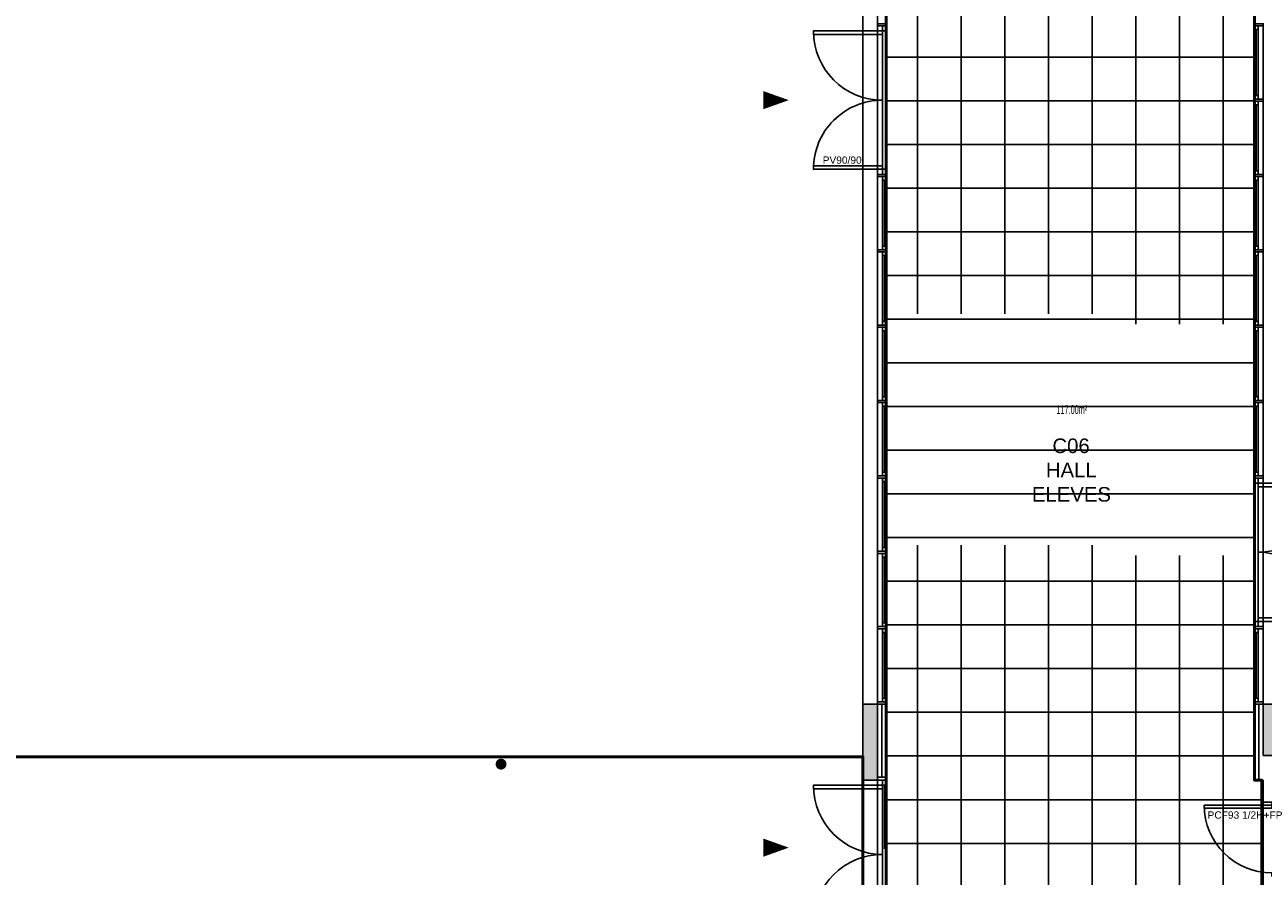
# Model space of a CAD drawing. Header units: millimetres. Extents: x -5134.9 to -5068.1, y -904.9 to -856.8.
# Tile 5 of 14: x -5108.9 to -5091.9, y -893.3 to -881.6. Entities that reach past the tile are written whole.
import ezdxf

# ---------------------------------------------------------------- set-up
doc = ezdxf.new("R2010")
doc.units = ezdxf.units.MM
doc.linetypes.add('CACHE', pattern=[9.525, 6.35, -3.175])
for name, color, linetype in [('D-CLDOUB', 2, 'Continuous'), ('D-ISOLAT', 104, 'Continuous'), ('H-FX PLAF 1', 91, 'Continuous'), ('H-PAROIS', 9, 'Continuous'), ('O-MENUISEXT', 1, 'Continuous'), ('O-MENUISINT', 6, 'Continuous'), ('R-TEXTE2', 1, 'Continuous'), ('S-ELTVUS', 195, 'Continuous'), ('S-MACON', 4, 'Continuous'), ('T-TEXTE SURFACE', 31, 'Continuous')]:
    doc.layers.add(name, color=color, linetype=linetype)
doc.layers.add('SU-SURHAB', color=21, linetype='Continuous', lineweight=50, plot=False)
doc.layers.add('SU-SURHOB', color=225, linetype='Continuous', plot=False)
doc.styles.add('AAP Fort', font='swiss.ttf')
doc.styles.add('COTATION', font='arial.ttf', dxfattribs={"width": 0.6})
doc.linetypes.add('ISOLATION', pattern='A,0.00254,-2.54,[134,ltypeshp.shx,S=2.54,R=0,X=-2.54,Y=0],-5.08,[134,ltypeshp.shx,S=2.54,R=180,X=2.54,Y=0],-2.54', length=10.16254)

# ---------------------------------------------------------------- blocks, each defined once
blk = doc.blocks.new('Pext_140')
for points in [[(-197, 0), (-192, 0), (-192, 95), (-197, 95)], [(-7, 0), (-12, 0), (-12, 95), (-7, 95)], [(-204, -5), (-197, -5), (-197, 0), (-204, 0)], [(0, -5), (-7, -5), (-7, 0), (0, 0)]]:
    blk.add_lwpolyline(points, close=True)
for centre, start, end in [((-197, 0), 0, 90), ((-7, 0), 90, 180)]:
    blk.add_arc(centre, 95, start, end)
blk = doc.blocks.new('Pint_Cloison10_93')
for points in [[(-8.5, 0), (-4.5, 0), (-4.5, 93), (-8.5, 93)], [(-96, -10), (-102, -10), (-102, 0), (-97.5, 0), (-97.5, -4), (-96, -4)]]:
    blk.add_lwpolyline(points, close=True)
blk.add_lwpolyline([(0, -10), (-6, -10), (-6, -4), (-4.5, -4), (-4.5, 0), (0, 0), (0, -10)])
at = {"ltscale": 25}
blk.add_arc((-4.5, 0), 93, 90, 180, dxfattribs=at)

msp = doc.modelspace()

# ---------------------------------------------------------------- hatches: boundary and pattern name
at = {"layer": 'H-PAROIS', "true_color": 0x002f5f}
h = msp.add_hatch(color=158, dxfattribs=at)
h.dxf.hatch_style = 1
h.paths.add_polyline_path([(-5097.428, -890.944), (-5097.428, -891.989), (-5097.228, -891.989), (-5097.228, -890.944)])
h = msp.add_hatch(color=158, dxfattribs=at)
h.dxf.hatch_style = 1
h.paths.add_polyline_path([(-5091.728, -890.944), (-5091.928, -890.944), (-5091.928, -891.649), (-5091.728, -891.649)])
msp.add_hatch(color=158, dxfattribs=at).paths.add_polyline_path([(-5102.473, -891.761, 1), (-5102.323, -891.776, 1)])

# ---------------------------------------------------------------- linework, layer by layer
at = {"layer": 'D-CLDOUB'}
for p, q in [((-5097.108, -890.944), (-5097.108, -891.949)), ((-5092.048, -890.944), (-5092.048, -891.989)), ((-5091.928, -891.989), (-5092.048, -891.989)), ((-5091.948, -891.989), (-5091.948, -892.289)), ((-5091.708, -892.289), (-5091.948, -892.289))]:
    msp.add_line(p, q, dxfattribs=at)
at = {"layer": 'D-ISOLAT', "color": 32, "linetype": 'ISOLATION', "ltscale": 0.005}
for p, q in [((-5097.168, -890.944), (-5097.168, -891.949)), ((-5091.988, -890.944), (-5091.988, -891.989))]:
    msp.add_line(p, q, dxfattribs=at)
at = {"layer": 'H-FX PLAF 1', "linetype": 'CACHE'}
for p, q in [((-5096.678, -879.236), (-5096.678, -901.679)), ((-5096.078, -879.236), (-5096.078, -901.679)), ((-5095.478, -879.236), (-5095.478, -901.679)), ((-5094.878, -879.236), (-5094.878, -901.679)), ((-5094.278, -879.236), (-5094.278, -901.679)), ((-5093.678, -879.376), (-5093.678, -901.679)), ((-5093.678, -879.376), (-5093.678, -901.679)), ((-5093.078, -879.376), (-5093.078, -901.679)), ((-5093.078, -879.376), (-5093.078, -901.679)), ((-5092.478, -879.376), (-5092.478, -901.679)), ((-5092.478, -879.376), (-5092.478, -901.679)), ((-5097.108, -882.057), (-5092.048, -882.057)), ((-5097.108, -882.657), (-5092.048, -882.657)), ((-5097.108, -883.257), (-5092.048, -883.257)), ((-5097.108, -883.857), (-5092.048, -883.857)), ((-5097.108, -884.457), (-5092.048, -884.457)), ((-5097.108, -885.057), (-5092.048, -885.057)), ((-5097.108, -885.657), (-5092.048, -885.657)), ((-5097.108, -886.257), (-5092.048, -886.257)), ((-5097.108, -886.857), (-5092.048, -886.857)), ((-5097.108, -887.457), (-5092.048, -887.457)), ((-5097.108, -888.057), (-5092.048, -888.057)), ((-5097.108, -888.657), (-5092.048, -888.657)), ((-5097.108, -889.257), (-5092.048, -889.257)), ((-5097.108, -889.857), (-5092.048, -889.857)), ((-5097.108, -890.457), (-5092.048, -890.457)), ((-5097.108, -891.057), (-5092.048, -891.057)), ((-5097.108, -891.657), (-5092.048, -891.657)), ((-5097.108, -892.257), (-5091.928, -892.257)), ((-5097.108, -892.857), (-5091.928, -892.857))]:
    msp.add_line(p, q, dxfattribs=at)
msp.add_lwpolyline([(-5091.928, -901.679), (-5097.228, -901.679), (-5097.228, -894.369), (-5097.108, -894.369), (-5097.108, -879.236), (-5097.108, -879.236), (-5093.938, -879.236), (-5093.938, -880.123), (-5093.748, -880.123), (-5093.748, -879.376), (-5091.928, -879.376), (-5091.928, -880.589), (-5092.048, -880.589), (-5092.048, -891.989), (-5091.928, -891.989), (-5091.928, -901.679)], dxfattribs=at)
at = {"layer": 'O-MENUISEXT', "ltscale": 250}
for p, q in [((-5092.023, -881.679), (-5092.023, -882.584)), ((-5091.998, -882.634), (-5091.998, -881.679)), ((-5092.023, -882.714), (-5092.023, -883.619)), ((-5091.998, -883.619), (-5091.998, -882.664)), ((-5097.108, -883.669), (-5097.108, -890.944)), ((-5097.158, -883.699), (-5097.158, -884.704)), ((-5097.133, -883.749), (-5097.133, -884.654)), ((-5092.023, -883.749), (-5092.023, -884.654)), ((-5091.998, -884.704), (-5091.998, -883.73)), ((-5097.158, -884.734), (-5097.158, -885.739)), ((-5097.133, -884.784), (-5097.133, -885.689)), ((-5092.023, -884.784), (-5092.023, -885.689)), ((-5091.998, -885.689), (-5091.998, -884.734)), ((-5097.158, -885.819), (-5097.158, -886.774)), ((-5097.133, -885.819), (-5097.133, -886.724)), ((-5092.023, -885.819), (-5092.023, -886.724)), ((-5091.998, -886.774), (-5091.998, -885.819)), ((-5097.158, -886.804), (-5097.158, -887.809)), ((-5097.133, -886.854), (-5097.133, -887.759)), ((-5092.023, -886.854), (-5092.023, -887.759)), ((-5091.998, -887.759), (-5091.998, -886.804)), ((-5097.158, -887.839), (-5097.158, -888.844)), ((-5097.133, -887.889), (-5097.133, -888.794)), ((-5091.998, -887.889), (-5091.998, -888.844)), ((-5091.998, -888.579), (-5091.998, -889.879)), ((-5097.158, -888.874), (-5097.158, -889.879)), ((-5097.133, -888.924), (-5097.133, -889.829)), ((-5091.998, -888.874), (-5091.998, -889.879)), ((-5097.158, -889.959), (-5097.158, -890.914)), ((-5097.133, -889.959), (-5097.133, -890.864)), ((-5092.023, -890.864), (-5092.023, -889.959)), ((-5091.998, -890.914), (-5091.998, -889.959)), ((-5097.158, -891.989), (-5097.158, -892.984)), ((-5097.133, -892.059), (-5097.133, -892.934))]:
    msp.add_line(p, q, dxfattribs=at)
for points in [[(-5097.108, -890.944), (-5097.108, -880.564), (-5097.228, -880.564), (-5097.228, -890.944)], [(-5097.228, -891.949), (-5097.228, -894.059), (-5097.108, -894.059), (-5097.108, -891.949)]]:
    msp.add_lwpolyline(points, dxfattribs=at)
for points in [[(-5097.228, -881.599), (-5097.108, -881.599), (-5097.108, -881.629), (-5097.228, -881.629)], [(-5092.048, -890.944), (-5091.928, -890.944), (-5091.928, -881.599), (-5092.048, -881.599)], [(-5091.928, -881.599), (-5092.048, -881.599), (-5092.048, -881.629), (-5091.928, -881.629)], [(-5091.998, -881.629), (-5092.048, -881.629), (-5092.048, -881.679), (-5091.998, -881.679)], [(-5091.998, -882.584), (-5092.048, -882.584), (-5092.048, -882.634), (-5091.998, -882.634)], [(-5091.928, -882.634), (-5092.048, -882.634), (-5092.048, -882.664), (-5091.928, -882.664)], [(-5091.998, -882.664), (-5092.048, -882.664), (-5092.048, -882.714), (-5091.998, -882.714)], [(-5097.228, -883.669), (-5097.108, -883.669), (-5097.108, -883.699), (-5097.228, -883.699)], [(-5091.998, -883.619), (-5092.048, -883.619), (-5092.048, -883.669), (-5091.998, -883.669)], [(-5091.928, -883.669), (-5092.048, -883.669), (-5092.048, -883.699), (-5091.928, -883.699)], [(-5097.158, -883.699), (-5097.108, -883.699), (-5097.108, -883.749), (-5097.158, -883.749)], [(-5091.998, -883.699), (-5092.048, -883.699), (-5092.048, -883.749), (-5091.998, -883.749)], [(-5097.158, -884.704), (-5097.108, -884.704), (-5097.108, -884.654), (-5097.158, -884.654)], [(-5091.998, -884.704), (-5092.048, -884.704), (-5092.048, -884.654), (-5091.998, -884.654)], [(-5097.228, -884.704), (-5097.108, -884.704), (-5097.108, -884.734), (-5097.228, -884.734)], [(-5097.158, -884.734), (-5097.108, -884.734), (-5097.108, -884.784), (-5097.158, -884.784)], [(-5091.928, -884.704), (-5092.048, -884.704), (-5092.048, -884.734), (-5091.928, -884.734)], [(-5091.998, -884.734), (-5092.048, -884.734), (-5092.048, -884.784), (-5091.998, -884.784)], [(-5097.158, -885.739), (-5097.108, -885.739), (-5097.108, -885.689), (-5097.158, -885.689)], [(-5091.998, -885.739), (-5092.048, -885.739), (-5092.048, -885.689), (-5091.998, -885.689)], [(-5097.228, -885.739), (-5097.108, -885.739), (-5097.108, -885.769), (-5097.228, -885.769)], [(-5097.158, -885.769), (-5097.108, -885.769), (-5097.108, -885.819), (-5097.158, -885.819)], [(-5091.928, -885.739), (-5092.048, -885.739), (-5092.048, -885.769), (-5091.928, -885.769)], [(-5091.998, -885.769), (-5092.048, -885.769), (-5092.048, -885.819), (-5091.998, -885.819)], [(-5097.158, -886.774), (-5097.108, -886.774), (-5097.108, -886.724), (-5097.158, -886.724)], [(-5091.998, -886.774), (-5092.048, -886.774), (-5092.048, -886.724), (-5091.998, -886.724)], [(-5097.228, -886.774), (-5097.108, -886.774), (-5097.108, -886.804), (-5097.228, -886.804)], [(-5097.158, -886.804), (-5097.108, -886.804), (-5097.108, -886.854), (-5097.158, -886.854)], [(-5091.928, -886.774), (-5092.048, -886.774), (-5092.048, -886.804), (-5091.928, -886.804)], [(-5091.998, -886.804), (-5092.048, -886.804), (-5092.048, -886.854), (-5091.998, -886.854)], [(-5097.158, -887.809), (-5097.108, -887.809), (-5097.108, -887.759), (-5097.158, -887.759)], [(-5091.998, -887.809), (-5092.048, -887.809), (-5092.048, -887.759), (-5091.998, -887.759)], [(-5097.228, -887.809), (-5097.108, -887.809), (-5097.108, -887.839), (-5097.228, -887.839)], [(-5097.158, -887.839), (-5097.108, -887.839), (-5097.108, -887.889), (-5097.158, -887.889)], [(-5091.928, -887.809), (-5092.048, -887.809), (-5092.048, -887.839), (-5091.928, -887.839)], [(-5097.228, -888.844), (-5097.108, -888.844), (-5097.108, -888.874), (-5097.228, -888.874)], [(-5097.158, -888.844), (-5097.108, -888.844), (-5097.108, -888.794), (-5097.158, -888.794)], [(-5097.158, -888.874), (-5097.108, -888.874), (-5097.108, -888.924), (-5097.158, -888.924)], [(-5097.228, -889.879), (-5097.108, -889.879), (-5097.108, -889.909), (-5097.228, -889.909)], [(-5097.158, -889.879), (-5097.108, -889.879), (-5097.108, -889.829), (-5097.158, -889.829)], [(-5097.158, -889.909), (-5097.108, -889.909), (-5097.108, -889.959), (-5097.158, -889.959)], [(-5092.048, -889.879), (-5091.928, -889.879), (-5091.928, -889.909), (-5092.048, -889.909)], [(-5092.048, -889.909), (-5091.998, -889.909), (-5091.998, -889.959), (-5092.048, -889.959)], [(-5097.228, -890.914), (-5097.108, -890.914), (-5097.108, -890.944), (-5097.228, -890.944)], [(-5097.228, -890.914), (-5097.108, -890.914), (-5097.108, -890.944), (-5097.228, -890.944)], [(-5097.158, -890.914), (-5097.108, -890.914), (-5097.108, -890.864), (-5097.158, -890.864)], [(-5097.158, -890.914), (-5097.108, -890.914), (-5097.108, -890.864), (-5097.158, -890.864)], [(-5091.998, -890.914), (-5092.048, -890.914), (-5092.048, -890.864), (-5091.998, -890.864)], [(-5091.928, -890.914), (-5092.048, -890.914), (-5092.048, -890.944), (-5091.928, -890.944)], [(-5097.228, -891.949), (-5097.108, -891.949), (-5097.108, -891.989), (-5097.228, -891.989)], [(-5097.228, -891.949), (-5097.108, -891.949), (-5097.108, -891.989), (-5097.228, -891.989)], [(-5097.158, -891.989), (-5097.108, -891.989), (-5097.108, -892.059), (-5097.158, -892.059)]]:
    msp.add_lwpolyline(points, close=True, dxfattribs=at)
at = {"layer": 'R-TEXTE2'}
for points in [[(-5098.446, -882.649, 0, 0.25, 0), (-5098.796, -882.649, 0, 0, 0)], [(-5098.446, -892.916, 0, 0.25, 0), (-5098.796, -892.916, 0, 0, 0)]]:
    msp.add_lwpolyline(points, format="xyseb", dxfattribs=at)
at = {"layer": 'S-ELTVUS'}
for p, q in [((-5097.158, -881.749), (-5097.158, -883.549)), ((-5091.998, -887.959), (-5091.998, -889.759)), ((-5097.158, -892.099), (-5097.158, -893.899))]:
    msp.add_line(p, q, dxfattribs=at)
at = {"layer": 'S-MACON'}
for p, q in [((-5097.428, -890.944), (-5097.228, -890.944)), ((-5097.428, -891.989), (-5097.428, -890.944)), ((-5097.228, -890.944), (-5097.228, -891.989)), ((-5091.928, -891.649), (-5091.928, -890.944)), ((-5091.928, -890.944), (-5091.728, -890.944)), ((-5091.728, -891.649), (-5091.928, -891.649)), ((-5097.228, -891.989), (-5097.428, -891.989))]:
    msp.add_line(p, q, dxfattribs=at)
at = {"layer": 'SU-SURHAB'}
msp.add_lwpolyline([(-5097.228, -901.679), (-5091.948, -901.679), (-5091.948, -898.163), (-5090.996, -898.371), (-5090.618, -896.639), (-5091.948, -896.639), (-5091.948, -891.989), (-5092.048, -891.989), (-5092.048, -880.589), (-5091.948, -880.589), (-5091.948, -879.376), (-5093.748, -879.376), (-5093.748, -880.123), (-5093.938, -880.123), (-5093.938, -879.236), (-5097.108, -879.236), (-5097.108, -894.369), (-5097.228, -894.369)], close=True, dxfattribs=at)
msp.add_lwpolyline([(-5117.748, -894.28), (-5109.868, -895.359), (-5109.868, -904.939), (-5102.518, -904.939), (-5102.518, -894.029), (-5097.428, -894.029), (-5097.428, -894.029), (-5097.428, -891.989), (-5097.428, -891.949), (-5097.428, -891.669), (-5117.748, -891.669), (-5117.748, -894.28)], dxfattribs=at)
at = {"layer": 'SU-SURHOB'}
msp.add_lwpolyline([(-5109.989, -879.796), (-5097.428, -879.796), (-5097.428, -894.029), (-5102.518, -894.029), (-5102.518, -904.939), (-5097.208, -904.939), (-5097.208, -901.799), (-5091.948, -901.799), (-5091.948, -904.939), (-5091.708, -904.939), (-5091.708, -904.169), (-5074.298, -904.169), (-5074.298, -904.939), (-5074.058, -904.939), (-5074.058, -891.649), (-5091.728, -891.649), (-5091.728, -880.899), (-5068.152, -880.899), (-5068.152, -869.1), (-5074.294, -869.1), (-5073.938, -867.01), (-5103.488, -867.01), (-5103.488, -862.43), (-5112.403, -862.43)], dxfattribs=at)

# ---------------------------------------------------------------- block references
at = {"layer": 'O-MENUISEXT', "yscale": 0.009999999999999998, "zscale": 0.009999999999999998}
for p, xscale, rotation in [((-5097.158, -881.629), 0.009999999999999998, 89.99999999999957), ((-5091.998, -887.839), -0.009999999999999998, 269.9999999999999), ((-5097.158, -894.029), -0.01, 89.9999999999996)]:
    msp.add_blockref('Pext_140', p, dxfattribs=dict(at, xscale=xscale, rotation=rotation))
at = {"layer": 'O-MENUISINT', "xscale": 0.009999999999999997, "yscale": 0.009999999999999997, "zscale": 0.009999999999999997, "rotation": 89.99999999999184}
msp.add_blockref('Pint_Cloison10_93', (-5091.808, -892.289), dxfattribs=at)

# ---------------------------------------------------------------- texts
at = {"layer": 'O-MENUISEXT', "insert": (-5097.712, -883.473), "char_height": 0.1, "width": 0.9, "attachment_point": 5, "style": 'AAP Fort'}
msp.add_mtext('PV90/90', dxfattribs=at)
at = {"layer": 'O-MENUISINT', "insert": (-5092.178, -892.469), "char_height": 0.1, "width": 1.60971, "attachment_point": 5, "style": 'AAP Fort'}
msp.add_mtext('PCF93 1/2H+FP', dxfattribs=at)
at = {"layer": 'R-TEXTE2', "insert": (-5097.751, -887.731), "char_height": 0.2, "width": 6.34, "attachment_point": 4, "style": 'AAP Fort'}
msp.add_mtext('\\pi2.9271;{\\fArial|b0|i0|c0|p34;C06\\P\\pi2.8367;HALL \\P\\pi2.6448;ELEVES}', dxfattribs=at)
at = {"layer": 'T-TEXTE SURFACE', "insert": (-5094.77, -886.839), "char_height": 0.12, "attachment_point": 1, "style": 'COTATION'}
msp.add_mtext('117.00m²', dxfattribs=at)

doc.saveas('drawing.dxf')
